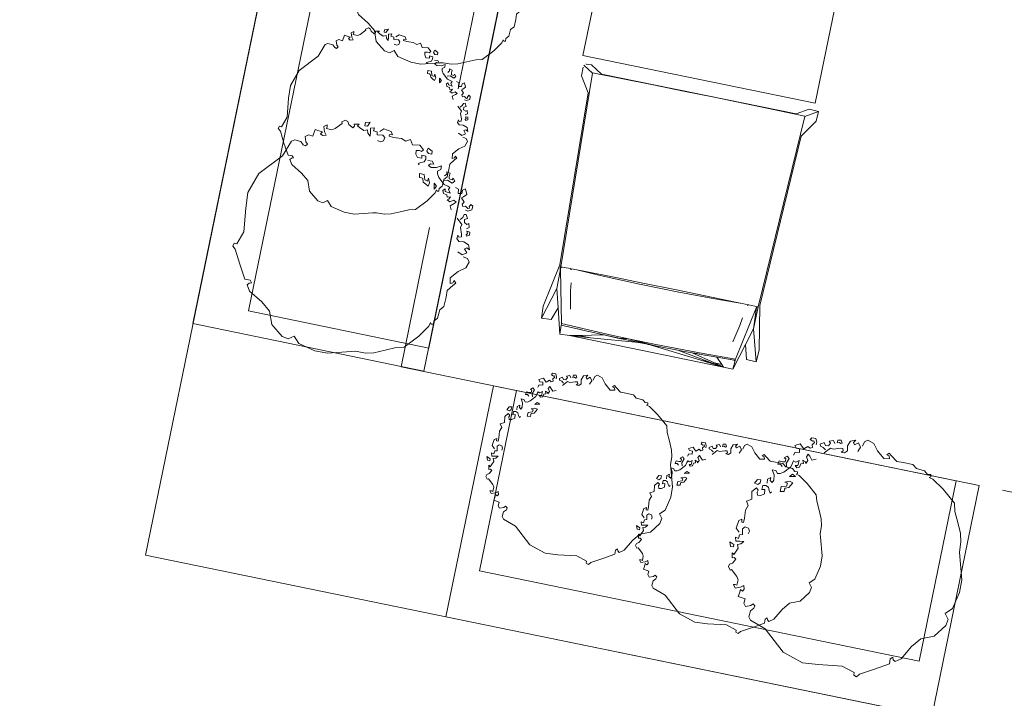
# Model space of a CAD drawing. Header units: metres. Extents: x -94 to 181, y -785 to -637.
# Tile 11 of 54: x 31.13 to 33.22, y -706.08 to -704.64. Entities that reach past the tile are written whole.
import ezdxf
from ezdxf.xclip import XClip

# ---------------------------------------------------------------- set-up
doc = ezdxf.new("R2010")
doc.units = ezdxf.units.M
doc.header["$MEASUREMENT"] = 0
doc.header["$XCLIPFRAME"] = 0
doc.linetypes.add('Przerywana długa', pattern=[1.3, 1, -0.3])
for name, color, linetype, lineweight in [('0_Nr_pióra__92', 7, 'Continuous', 13), ('Mapa Poniatowa - do zatwierdzenia (3)_39_0_Nr_pióra__1', 7, 'Continuous', 13), ('PZT - ogródek_Nr_pióra__101', 7, 'Continuous', 5), ('PZT - ogródek_Nr_pióra__161', 7, 'Continuous', 5), ('Wymiarowanie - PZT_Nr_pióra__101', 7, 'Continuous', 5), ('Wymiarowanie - PZT_Nr_pióra__161', 7, 'Continuous', 5)]:
    doc.layers.add(name, color=color, linetype=linetype, lineweight=lineweight)
for name, color, linetype in [('PZT - ogródek', 7, 'Continuous'), ('PZT MDCP', 7, 'Continuous'), ('Wymiarowanie - PZT', 7, 'Continuous')]:
    doc.layers.add(name, color=color, linetype=linetype)
doc.styles.add('GENERATED_STYLE_1', font='ARIALN.TTF')
doc.dimstyles.new('GENERATED_STYLE__1', dxfattribs={"dimtxt": 0.55, "dimasz": 0.2375, "dimexe": 0.18, "dimexo": 0, "dimgap": 0.09, "dimtad": 1, "dimdec": 0, "dimlfac": 100, "dimzin": 0, "dimdsep": 46, "dimtxsty": 'GENERATED_STYLE_1', "dimblk": 'ARROWHEAD_6', "dimblk1": 'ARROWHEAD_6', "dimblk2": 'ARROWHEAD_6', "dimcen": 0.09, "dimclrd": 7, "dimclre": 7, "dimclrt": 7, "dimadec": 1, "dimazin": 0, "dimtfac": 1, "dimtdec": 4, "dimtmove": 0, "dimatfit": 3, "dimfxl": 0, "dimtolj": 1, "dimtzin": 0, "dimarcsym": 0})
doc.dimstyles.new('GENERATED_STYLE__2', dxfattribs={"dimtxt": 0.55, "dimasz": 0.2375, "dimexe": 0.18, "dimexo": 0, "dimgap": 0.09, "dimtad": 1, "dimdec": 0, "dimlfac": 100, "dimzin": 0, "dimdsep": 46, "dimtxsty": 'GENERATED_STYLE_1', "dimblk": 'ARROWHEAD_6', "dimblk1": 'ARROWHEAD_6', "dimblk2": 'ARROWHEAD_6', "dimcen": 0.09, "dimclrd": 7, "dimclre": 7, "dimclrt": 7, "dimadec": 1, "dimazin": 0, "dimtfac": 1, "dimtdec": 4, "dimtmove": 2, "dimatfit": 3, "dimfxl": 0, "dimtolj": 1, "dimtzin": 0, "dimarcsym": 0})
picture_1 = doc.add_image_def('image1.tif', size_in_pixel=(3509, 6496))

# ---------------------------------------------------------------- blocks, each defined once
blk = doc.blocks.new('Rysunek_1_39', base_point=(43.8985, -710.766))
at = {"layer": 'Mapa Poniatowa - do zatwierdzenia (3)_39_0_Nr_pióra__1'}
image = blk.add_image(picture_1, insert=(-93.5966, -636.5063), size_in_units=(148.5194, 274.9903), rotation=-90, dxfattribs=at)
image.set_boundary_path([(-0.5, -0.5), (3508.5, 6495.5)])
blk = doc.blocks.new('Drzewo rzut 19_2')
at = {"layer": 'PZT - ogródek_Nr_pióra__101', "linetype": 'Continuous'}
for p, q in [((-0.0373, 0.1873), (-0.0301, 0.1891)), ((-0.0301, 0.1891), (0.0085, 0.1989)), ((0.0085, 0.1989), (0.0305, 0.1987)), ((0.0305, 0.1987), (0.0593, 0.1915)), ((0.0593, 0.1915), (0.0695, 0.1807)), ((-0.1174, 0.1656), (-0.1038, 0.1687)), ((-0.1038, 0.1687), (-0.0864, 0.1765)), ((-0.0864, 0.1765), (-0.0684, 0.1843)), ((-0.0684, 0.1843), (-0.0547, 0.1873)), ((-0.0547, 0.1873), (-0.0373, 0.1873)), ((0.0695, 0.1807), (0.0784, 0.1873)), ((0.0784, 0.1873), (0.0892, 0.1849)), ((0.0892, 0.1849), (0.1104, 0.1684)), ((0.1104, 0.1684), (0.1182, 0.1465)), ((-0.138, 0.1429), (-0.1174, 0.1656)), ((0.1182, 0.1465), (0.1339, 0.1334)), ((-0.1518, 0.1231), (-0.138, 0.1429)), ((0.1339, 0.1334), (0.1575, 0.1195)), ((-0.165, 0.0925), (-0.1638, 0.1069)), ((-0.1638, 0.1069), (-0.1584, 0.1129)), ((-0.159, 0.1183), (-0.1554, 0.1189)), ((-0.1584, 0.1129), (-0.159, 0.1183)), ((-0.1554, 0.1189), (-0.1536, 0.1165)), ((-0.1536, 0.1165), (-0.1518, 0.1231)), ((0.1608, 0.1063), (0.1567, 0.1049)), ((0.1567, 0.1049), (0.1601, 0.1011)), ((0.1575, 0.1195), (0.1636, 0.1099)), ((0.1636, 0.1099), (0.1608, 0.1063)), ((-0.1716, 0.0692), (-0.171, 0.0853)), ((-0.171, 0.0853), (-0.165, 0.0925)), ((0.1601, 0.1011), (0.1689, 0.1011)), ((0.1689, 0.1011), (0.182, 0.0776)), ((-0.1716, 0.0578), (-0.1716, 0.0692)), ((0.182, 0.0776), (0.1942, 0.054)), ((-0.1836, 0.0428), (-0.1794, 0.0476)), ((-0.18, 0.0392), (-0.1836, 0.0428)), ((-0.1788, 0.0434), (-0.18, 0.0392)), ((-0.1794, 0.0476), (-0.1716, 0.0578)), ((-0.174, 0.0452), (-0.1788, 0.0434)), ((-0.1728, 0.0356), (-0.174, 0.0452)), ((0.1933, 0.0444), (0.1855, 0.0226)), ((0.1977, 0.0444), (0.1933, 0.0444)), ((0.1942, 0.054), (0.1994, 0.0496)), ((0.1994, 0.0496), (0.1977, 0.0444)), ((-0.1956, 0.0146), (-0.1842, 0.023)), ((-0.1842, 0.023), (-0.1728, 0.0356)), ((0.1855, 0.0226), (0.1895, -0.0178)), ((-0.1992, 0.0038), (-0.1956, 0.0146)), ((-0.1956, -0.0016), (-0.1992, 0.0038)), ((-0.1932, -0.025), (-0.1962, -0.0166)), ((-0.1962, -0.0166), (-0.1914, -0.0196)), ((-0.1878, -0.0034), (-0.1956, -0.0016)), ((-0.1926, -0.0112), (-0.1854, -0.0064)), ((-0.1878, -0.0172), (-0.1926, -0.0112)), ((-0.1914, -0.0196), (-0.1878, -0.0172)), ((-0.1854, -0.0064), (-0.1776, -0.01)), ((0.1895, -0.0178), (0.1907, -0.0446)), ((-0.1842, -0.0286), (-0.1932, -0.025)), ((-0.1871, -0.0386), (-0.192, -0.0411)), ((-0.192, -0.0411), (-0.191, -0.0464)), ((-0.1876, -0.0435), (-0.1861, -0.0406)), ((-0.1861, -0.0406), (-0.1871, -0.0386)), ((-0.1758, -0.0274), (-0.1842, -0.0286)), ((-0.1788, -0.0358), (-0.1746, -0.0346)), ((-0.1782, -0.0406), (-0.1788, -0.0358)), ((-0.1746, -0.0514), (-0.1782, -0.0406)), ((-0.1716, -0.0316), (-0.1758, -0.0274)), ((-0.1746, -0.0346), (-0.1722, -0.0376)), ((-0.1722, -0.0376), (-0.1716, -0.0316)), ((-0.191, -0.0464), (-0.1861, -0.0469)), ((-0.1847, -0.0508), (-0.1891, -0.0538)), ((-0.1891, -0.0538), (-0.1871, -0.0606)), ((-0.1861, -0.0469), (-0.1876, -0.0435)), ((-0.1871, -0.0606), (-0.1842, -0.0582)), ((-0.1842, -0.0582), (-0.1793, -0.0606)), ((-0.1793, -0.0606), (-0.1788, -0.066)), ((-0.1758, -0.0568), (-0.1746, -0.0514)), ((-0.1662, -0.0658), (-0.1758, -0.0568)), ((0.1907, -0.0446), (0.1785, -0.0796)), ((-0.1817, -0.0811), (-0.1881, -0.084)), ((-0.1788, -0.066), (-0.1832, -0.0684)), ((-0.1832, -0.0684), (-0.1798, -0.0747)), ((-0.1774, -0.0816), (-0.1817, -0.0811)), ((-0.1798, -0.0747), (-0.1764, -0.0738)), ((-0.1764, -0.0738), (-0.1749, -0.0689)), ((-0.1749, -0.0689), (-0.1715, -0.0645)), ((-0.1506, -0.0843), (-0.1536, -0.0777)), ((0.1785, -0.0796), (0.1444, -0.1162)), ((-0.1881, -0.084), (-0.1881, -0.0908)), ((-0.1881, -0.0908), (-0.1847, -0.0928)), ((-0.1847, -0.0928), (-0.1823, -0.0882)), ((-0.1833, -0.0862), (-0.1808, -0.085)), ((-0.1823, -0.0882), (-0.1833, -0.0862)), ((-0.1808, -0.085), (-0.1764, -0.0884)), ((-0.1764, -0.0884), (-0.172, -0.0869)), ((-0.17, -0.1035), (-0.1749, -0.1084)), ((-0.17, -0.0908), (-0.1725, -0.0947)), ((-0.1725, -0.0947), (-0.1671, -0.1011)), ((-0.172, -0.0869), (-0.17, -0.0908)), ((-0.1671, -0.1011), (-0.17, -0.1035)), ((-0.1596, -0.0921), (-0.1566, -0.0891)), ((-0.1548, -0.0945), (-0.1596, -0.0921)), ((-0.1566, -0.0891), (-0.1506, -0.0843)), ((-0.1488, -0.0909), (-0.1548, -0.0945)), ((-0.1434, -0.0933), (-0.1488, -0.0909)), ((-0.1482, -0.0993), (-0.1464, -0.0951)), ((-0.1428, -0.0975), (-0.1482, -0.0993)), ((-0.1464, -0.0951), (-0.1434, -0.0933)), ((-0.1416, -0.1017), (-0.1428, -0.0975)), ((-0.1356, -0.1029), (-0.1416, -0.1017)), ((-0.1338, -0.1077), (-0.1356, -0.1029)), ((-0.1749, -0.1084), (-0.1705, -0.1172)), ((-0.1705, -0.1172), (-0.1662, -0.1142)), ((-0.1662, -0.1142), (-0.1661, -0.1084)), ((-0.1661, -0.1084), (-0.1598, -0.1074)), ((-0.1598, -0.1074), (-0.1593, -0.1147)), ((-0.1593, -0.1147), (-0.1539, -0.1167)), ((-0.147, -0.1227), (-0.1506, -0.1269)), ((-0.138, -0.1263), (-0.147, -0.1227)), ((-0.1428, -0.1107), (-0.1464, -0.1053)), ((-0.1464, -0.1053), (-0.138, -0.1065)), ((-0.1446, -0.1149), (-0.1428, -0.1107)), ((-0.1404, -0.1161), (-0.1446, -0.1149)), ((-0.1338, -0.1179), (-0.1404, -0.1161)), ((-0.138, -0.1065), (-0.1368, -0.1107)), ((-0.132, -0.1245), (-0.138, -0.1263)), ((-0.1368, -0.1107), (-0.1338, -0.1077)), ((-0.123, -0.1281), (-0.1338, -0.1179)), ((-0.1188, -0.1071), (-0.1218, -0.1131)), ((-0.1218, -0.1131), (-0.117, -0.1173)), ((-0.117, -0.1173), (-0.1188, -0.1071)), ((-0.1076, -0.1103), (-0.1091, -0.1162)), ((-0.1091, -0.1162), (-0.1061, -0.1235)), ((-0.1032, -0.1128), (-0.1076, -0.1103)), ((-0.1061, -0.1235), (-0.1052, -0.1186)), ((-0.1052, -0.1186), (-0.1003, -0.1196)), ((-0.0983, -0.1157), (-0.1032, -0.1128)), ((-0.1003, -0.1196), (-0.0978, -0.1284)), ((-0.0964, -0.1216), (-0.0983, -0.1157)), ((-0.0944, -0.122), (-0.0964, -0.1216)), ((-0.0905, -0.122), (-0.0944, -0.122)), ((-0.0896, -0.1289), (-0.0905, -0.122)), ((0.1444, -0.1162), (0.1339, -0.1433)), ((-0.1506, -0.1269), (-0.147, -0.1311)), ((-0.147, -0.1311), (-0.1458, -0.1281)), ((-0.1458, -0.1281), (-0.1404, -0.1287)), ((-0.1404, -0.1287), (-0.1398, -0.1329)), ((-0.1398, -0.1329), (-0.1404, -0.1389)), ((-0.1404, -0.1389), (-0.1344, -0.1401)), ((-0.135, -0.1359), (-0.132, -0.1323)), ((-0.1344, -0.1401), (-0.135, -0.1359)), ((-0.1236, -0.1419), (-0.1188, -0.1383)), ((-0.1236, -0.1479), (-0.1236, -0.1419)), ((-0.1158, -0.1437), (-0.1236, -0.1479)), ((-0.1194, -0.1335), (-0.123, -0.1281)), ((-0.1188, -0.1383), (-0.1194, -0.1335)), ((-0.1068, -0.1425), (-0.1158, -0.1437)), ((-0.102, -0.1449), (-0.1068, -0.1425)), ((-0.105, -0.1485), (-0.102, -0.1449)), ((-0.0978, -0.1284), (-0.0896, -0.1289)), ((-0.0882, -0.1473), (-0.084, -0.1449)), ((-0.084, -0.1449), (-0.0864, -0.1431)), ((0.1086, -0.1398), (0.106, -0.1433)), ((0.106, -0.1433), (0.1095, -0.1468)), ((0.113, -0.1407), (0.1086, -0.1398)), ((0.1182, -0.1459), (0.113, -0.1407)), ((0.1287, -0.1468), (0.1182, -0.1459)), ((0.1339, -0.1433), (0.1287, -0.1468)), ((-0.1068, -0.1533), (-0.1104, -0.1485)), ((-0.1104, -0.1485), (-0.105, -0.1485)), ((-0.0996, -0.1527), (-0.1068, -0.1533)), ((-0.0984, -0.1647), (-0.1038, -0.1647)), ((-0.1038, -0.1647), (-0.1034, -0.17)), ((-0.0948, -0.1683), (-0.0984, -0.1647)), ((-0.0954, -0.1545), (-0.0936, -0.1497)), ((-0.0948, -0.1593), (-0.0954, -0.1545)), ((-0.0876, -0.1599), (-0.0948, -0.1593)), ((-0.0936, -0.1497), (-0.0882, -0.1473)), ((-0.081, -0.1545), (-0.0888, -0.1551)), ((-0.0888, -0.1551), (-0.0876, -0.1599)), ((-0.0888, -0.1695), (-0.0858, -0.1659)), ((-0.0858, -0.1659), (-0.0822, -0.1671)), ((-0.0822, -0.1671), (-0.0768, -0.1659)), ((-0.0774, -0.1599), (-0.081, -0.1545)), ((-0.0768, -0.1659), (-0.0774, -0.1599)), ((0.0838, -0.1623), (0.0778, -0.1641)), ((0.0778, -0.1641), (0.0814, -0.1689)), ((0.0874, -0.1647), (0.0838, -0.1623)), ((0.085, -0.1683), (0.0874, -0.1647)), ((0.0994, -0.1581), (0.0976, -0.1701)), ((0.1073, -0.1589), (0.0994, -0.1581)), ((0.1123, -0.1552), (0.1073, -0.1589)), ((0.1095, -0.1468), (0.1123, -0.1552)), ((-0.1034, -0.17), (-0.0964, -0.1737)), ((-0.0964, -0.1737), (-0.0948, -0.1683)), ((-0.0816, -0.1761), (-0.0888, -0.1695)), ((-0.069, -0.1743), (-0.0816, -0.1761)), ((-0.0642, -0.1827), (-0.069, -0.1743)), ((-0.0571, -0.1785), (-0.0642, -0.1827)), ((-0.0487, -0.1815), (-0.0571, -0.1785)), ((-0.0349, -0.1809), (-0.0487, -0.1815)), ((-0.0277, -0.1815), (-0.0349, -0.1809)), ((-0.0325, -0.1851), (-0.0277, -0.1845)), ((-0.0295, -0.1899), (-0.0325, -0.1851)), ((-0.0277, -0.1845), (-0.0277, -0.1815)), ((-0.0205, -0.1779), (-0.0193, -0.1719)), ((-0.0169, -0.1815), (-0.0205, -0.1779)), ((-0.0193, -0.1719), (-0.0145, -0.1695)), ((-0.0073, -0.1803), (-0.0169, -0.1815)), ((-0.0103, -0.1863), (-0.0163, -0.1923)), ((-0.0145, -0.1695), (-0.0097, -0.1707)), ((-0.0061, -0.1851), (-0.0073, -0.1803)), ((0.0005, -0.1857), (-0.0061, -0.1851)), ((-0.0007, -0.1911), (0.0005, -0.1857)), ((0.0089, -0.1803), (0.0041, -0.1761)), ((0.0041, -0.1761), (0.0047, -0.1827)), ((0.0047, -0.1827), (0.0059, -0.1893)), ((0.0107, -0.1857), (0.0089, -0.1803)), ((0.0167, -0.1833), (0.0107, -0.1857)), ((0.0245, -0.1869), (0.0167, -0.1833)), ((0.0287, -0.1893), (0.0245, -0.1869)), ((0.0359, -0.1845), (0.0335, -0.1875)), ((0.0335, -0.1875), (0.0345, -0.1908)), ((0.0433, -0.1887), (0.0359, -0.1845)), ((0.0647, -0.1779), (0.0545, -0.1887)), ((0.0701, -0.1749), (0.0647, -0.1779)), ((0.0793, -0.1754), (0.0701, -0.1749)), ((0.0784, -0.1785), (0.0793, -0.1754)), ((0.079, -0.1815), (0.0784, -0.1785)), ((0.0844, -0.1779), (0.079, -0.1815)), ((0.0814, -0.1689), (0.0844, -0.1779)), ((0.0915, -0.169), (0.085, -0.1683)), ((0.0976, -0.1701), (0.0915, -0.169)), ((-0.0163, -0.1923), (-0.0295, -0.1899)), ((0.0059, -0.1893), (-0.0007, -0.1911)), ((0.0119, -0.1917), (0.0083, -0.1995)), ((0.0083, -0.1995), (0.0161, -0.1971)), ((0.0161, -0.1917), (0.0119, -0.1917)), ((0.0161, -0.1971), (0.0161, -0.1917)), ((0.0261, -0.1924), (0.0287, -0.1893)), ((0.0345, -0.1908), (0.0261, -0.1924)), ((0.0461, -0.1935), (0.0433, -0.1887)), ((0.0503, -0.1947), (0.0461, -0.1935)), ((0.0557, -0.1911), (0.0503, -0.1947)), ((0.0545, -0.1887), (0.0557, -0.1911))]:
    blk.add_line(p, q, dxfattribs=at)
blk = doc.blocks.new('Drzewo rzut 19')
at = {"layer": 'PZT - ogródek_Nr_pióra__101', "linetype": 'Continuous'}
for p, q in [((-0.108, 0.2206), (-0.0856, 0.2303)), ((-0.0856, 0.2303), (-0.0683, 0.2341)), ((-0.0683, 0.2341), (-0.0466, 0.2341)), ((-0.0466, 0.2341), (-0.0376, 0.2363)), ((-0.0376, 0.2363), (0.0106, 0.2487)), ((0.0106, 0.2487), (0.0381, 0.2483)), ((0.0381, 0.2483), (0.0741, 0.2393)), ((0.0741, 0.2393), (0.0868, 0.2258)), ((0.0868, 0.2258), (0.0981, 0.2341)), ((0.0981, 0.2341), (0.1116, 0.2311)), ((0.1116, 0.2311), (0.138, 0.2105)), ((-0.1467, 0.2071), (-0.1298, 0.2109)), ((-0.1298, 0.2109), (-0.108, 0.2206)), ((0.138, 0.2105), (0.1478, 0.1832)), ((-0.1725, 0.1786), (-0.1467, 0.2071)), ((-0.1897, 0.1539), (-0.1725, 0.1786)), ((0.1478, 0.1832), (0.1674, 0.1668)), ((0.1674, 0.1668), (0.1969, 0.1493)), ((-0.1987, 0.1479), (-0.1942, 0.1486)), ((-0.198, 0.1412), (-0.1987, 0.1479)), ((-0.1942, 0.1486), (-0.192, 0.1456)), ((-0.192, 0.1456), (-0.1897, 0.1539)), ((0.1969, 0.1493), (0.2045, 0.1373)), ((-0.2062, 0.1157), (-0.2047, 0.1337)), ((-0.2047, 0.1337), (-0.198, 0.1412)), ((0.2011, 0.1328), (0.1959, 0.1311)), ((0.1959, 0.1311), (0.2002, 0.1264)), ((0.2002, 0.1264), (0.2111, 0.1264)), ((0.2045, 0.1373), (0.2011, 0.1328)), ((0.2111, 0.1264), (0.2275, 0.097)), ((-0.2145, 0.0864), (-0.2137, 0.1067)), ((-0.2137, 0.1067), (-0.2062, 0.1157)), ((-0.2145, 0.0722), (-0.2145, 0.0864)), ((0.2275, 0.097), (0.2427, 0.0675)), ((-0.2242, 0.0595), (-0.2145, 0.0722)), ((0.2427, 0.0675), (0.2493, 0.062)), ((-0.2302, 0.0287), (-0.216, 0.0445)), ((-0.2295, 0.0535), (-0.2242, 0.0595)), ((-0.225, 0.049), (-0.2295, 0.0535)), ((-0.2235, 0.0542), (-0.225, 0.049)), ((-0.2175, 0.0565), (-0.2235, 0.0542)), ((-0.216, 0.0445), (-0.2175, 0.0565)), ((0.2416, 0.0555), (0.2318, 0.0282)), ((0.2471, 0.0555), (0.2416, 0.0555)), ((0.2493, 0.062), (0.2471, 0.0555)), ((-0.2444, 0.0182), (-0.2302, 0.0287)), ((0.2318, 0.0282), (0.2369, -0.0223)), ((-0.2489, 0.0048), (-0.2444, 0.0182)), ((-0.2444, -0.002), (-0.2489, 0.0048)), ((-0.2414, -0.0312), (-0.2452, -0.0207)), ((-0.2452, -0.0207), (-0.2392, -0.0245)), ((-0.2347, -0.0042), (-0.2444, -0.002)), ((-0.2407, -0.014), (-0.2317, -0.008)), ((-0.2347, -0.0215), (-0.2407, -0.014)), ((-0.2317, -0.008), (-0.222, -0.0125)), ((-0.2302, -0.0357), (-0.2414, -0.0312)), ((-0.2392, -0.0245), (-0.2347, -0.0215)), ((-0.2197, -0.0342), (-0.2302, -0.0357)), ((-0.2145, -0.0395), (-0.2197, -0.0342)), ((-0.2152, -0.047), (-0.2145, -0.0395)), ((0.2369, -0.0223), (0.2384, -0.0558)), ((-0.2339, -0.0483), (-0.24, -0.0513)), ((-0.24, -0.0513), (-0.2388, -0.0581)), ((-0.2388, -0.0581), (-0.2327, -0.0587)), ((-0.2345, -0.0544), (-0.2327, -0.0507)), ((-0.2327, -0.0587), (-0.2345, -0.0544)), ((-0.2327, -0.0507), (-0.2339, -0.0483)), ((-0.2235, -0.0447), (-0.2182, -0.0432)), ((-0.2227, -0.0507), (-0.2235, -0.0447)), ((-0.2182, -0.0642), (-0.2227, -0.0507)), ((-0.2182, -0.0432), (-0.2152, -0.047)), ((0.2384, -0.0558), (0.2231, -0.0995)), ((-0.2308, -0.0635), (-0.2363, -0.0672)), ((-0.2363, -0.0672), (-0.2339, -0.0757)), ((-0.2339, -0.0757), (-0.2302, -0.0727)), ((-0.2302, -0.0727), (-0.2241, -0.0757)), ((-0.2235, -0.0824), (-0.229, -0.0855)), ((-0.2241, -0.0757), (-0.2235, -0.0824)), ((-0.2197, -0.0709), (-0.2182, -0.0642)), ((-0.2077, -0.0822), (-0.2197, -0.0709)), ((-0.2186, -0.0861), (-0.2144, -0.0806)), ((-0.2272, -0.1013), (-0.2351, -0.105)), ((-0.229, -0.0855), (-0.2247, -0.0934)), ((-0.2217, -0.102), (-0.2272, -0.1013)), ((-0.2247, -0.0934), (-0.2205, -0.0922)), ((-0.2205, -0.0922), (-0.2186, -0.0861)), ((-0.1882, -0.1054), (-0.192, -0.0972)), ((0.2231, -0.0995), (0.1805, -0.1453)), ((-0.2351, -0.105), (-0.2351, -0.1135)), ((-0.2351, -0.1135), (-0.2308, -0.116)), ((-0.2308, -0.116), (-0.2279, -0.1102)), ((-0.2291, -0.1078), (-0.226, -0.1062)), ((-0.2279, -0.1102), (-0.2291, -0.1078)), ((-0.226, -0.1062), (-0.2205, -0.1105)), ((-0.2205, -0.1105), (-0.215, -0.1087)), ((-0.2125, -0.1135), (-0.2156, -0.1184)), ((-0.2156, -0.1184), (-0.2089, -0.1263)), ((-0.215, -0.1087), (-0.2125, -0.1135)), ((-0.1995, -0.1152), (-0.1957, -0.1114)), ((-0.1935, -0.1182), (-0.1995, -0.1152)), ((-0.1957, -0.1114), (-0.1882, -0.1054)), ((-0.186, -0.1137), (-0.1935, -0.1182)), ((-0.1792, -0.1167), (-0.186, -0.1137)), ((-0.1852, -0.1242), (-0.183, -0.1189)), ((-0.1785, -0.1219), (-0.1852, -0.1242)), ((-0.183, -0.1189), (-0.1792, -0.1167)), ((-0.177, -0.1272), (-0.1785, -0.1219)), ((-0.2125, -0.1294), (-0.2186, -0.1355)), ((-0.2186, -0.1355), (-0.2132, -0.1465)), ((-0.2132, -0.1465), (-0.2078, -0.1427)), ((-0.2089, -0.1263), (-0.2125, -0.1294)), ((-0.2078, -0.1427), (-0.2077, -0.1355)), ((-0.2077, -0.1355), (-0.1997, -0.1343)), ((-0.1997, -0.1343), (-0.1991, -0.1434)), ((-0.1991, -0.1434), (-0.1924, -0.1459)), ((-0.1785, -0.1384), (-0.183, -0.1317)), ((-0.183, -0.1317), (-0.1725, -0.1332)), ((-0.1807, -0.1436), (-0.1785, -0.1384)), ((-0.1755, -0.1451), (-0.1807, -0.1436)), ((-0.1695, -0.1287), (-0.177, -0.1272)), ((-0.1672, -0.1474), (-0.1755, -0.1451)), ((-0.1725, -0.1332), (-0.171, -0.1384)), ((-0.171, -0.1384), (-0.1672, -0.1347)), ((-0.1672, -0.1347), (-0.1695, -0.1287)), ((-0.1485, -0.1339), (-0.1523, -0.1414)), ((-0.1523, -0.1414), (-0.1463, -0.1466)), ((-0.1463, -0.1466), (-0.1485, -0.1339)), ((-0.1345, -0.1379), (-0.1363, -0.1452)), ((-0.1363, -0.1452), (-0.1327, -0.1544)), ((-0.129, -0.141), (-0.1345, -0.1379)), ((-0.1229, -0.1446), (-0.129, -0.141)), ((-0.1205, -0.152), (-0.1229, -0.1446)), ((0.1805, -0.1453), (0.1674, -0.1791)), ((-0.1837, -0.1534), (-0.1882, -0.1586)), ((-0.1882, -0.1586), (-0.1837, -0.1639)), ((-0.1725, -0.1579), (-0.1837, -0.1534)), ((-0.1837, -0.1639), (-0.1822, -0.1601)), ((-0.1822, -0.1601), (-0.1755, -0.1609)), ((-0.1755, -0.1609), (-0.1747, -0.1661)), ((-0.1747, -0.1661), (-0.1755, -0.1736)), ((-0.165, -0.1556), (-0.1725, -0.1579)), ((-0.1687, -0.1699), (-0.165, -0.1654)), ((-0.1538, -0.1601), (-0.1672, -0.1474)), ((-0.1493, -0.1669), (-0.1538, -0.1601)), ((-0.1327, -0.1544), (-0.1315, -0.1483)), ((-0.1315, -0.1483), (-0.1254, -0.1495)), ((-0.1254, -0.1495), (-0.1223, -0.1605)), ((-0.1223, -0.1605), (-0.1119, -0.1611)), ((-0.118, -0.1526), (-0.1205, -0.152)), ((-0.1132, -0.1526), (-0.118, -0.1526)), ((-0.1119, -0.1611), (-0.1132, -0.1526)), ((-0.1755, -0.1736), (-0.168, -0.1751)), ((-0.168, -0.1751), (-0.1687, -0.1699)), ((-0.1545, -0.1774), (-0.1485, -0.1729)), ((-0.1545, -0.1849), (-0.1545, -0.1774)), ((-0.1448, -0.1796), (-0.1545, -0.1849)), ((-0.1485, -0.1729), (-0.1493, -0.1669)), ((-0.1335, -0.1781), (-0.1448, -0.1796)), ((-0.1335, -0.1916), (-0.138, -0.1856)), ((-0.138, -0.1856), (-0.1313, -0.1856)), ((-0.1275, -0.1811), (-0.1335, -0.1781)), ((-0.1313, -0.1856), (-0.1275, -0.1811)), ((-0.1193, -0.1931), (-0.117, -0.1871)), ((-0.117, -0.1871), (-0.1103, -0.1841)), ((-0.1103, -0.1841), (-0.105, -0.1811)), ((-0.105, -0.1811), (-0.108, -0.1789)), ((0.1358, -0.1747), (0.1325, -0.1791)), ((0.1325, -0.1791), (0.1369, -0.1835)), ((0.1412, -0.1758), (0.1358, -0.1747)), ((0.1369, -0.1835), (0.1404, -0.194)), ((0.1478, -0.1824), (0.1412, -0.1758)), ((0.1609, -0.1835), (0.1478, -0.1824)), ((0.1674, -0.1791), (0.1609, -0.1835)), ((-0.1245, -0.1909), (-0.1335, -0.1916)), ((-0.123, -0.2058), (-0.1298, -0.2058)), ((-0.1298, -0.2058), (-0.1293, -0.2124)), ((-0.1185, -0.2103), (-0.123, -0.2058)), ((-0.1185, -0.1991), (-0.1193, -0.1931)), ((-0.1095, -0.1999), (-0.1185, -0.1991)), ((-0.1013, -0.1931), (-0.111, -0.1939)), ((-0.111, -0.1939), (-0.1095, -0.1999)), ((-0.111, -0.2118), (-0.1073, -0.2073)), ((-0.1073, -0.2073), (-0.1028, -0.2088)), ((-0.1028, -0.2088), (-0.0961, -0.2073)), ((-0.0968, -0.1999), (-0.1013, -0.1931)), ((-0.0961, -0.2073), (-0.0968, -0.1999)), ((0.1048, -0.2029), (0.0973, -0.2051)), ((0.0973, -0.2051), (0.1018, -0.2111)), ((0.1093, -0.2058), (0.1048, -0.2029)), ((0.1063, -0.2103), (0.1093, -0.2058)), ((0.1243, -0.1976), (0.122, -0.2126)), ((0.1341, -0.1986), (0.1243, -0.1976)), ((0.1404, -0.194), (0.1341, -0.1986)), ((-0.1293, -0.2124), (-0.1205, -0.2172)), ((-0.1205, -0.2172), (-0.1185, -0.2103)), ((-0.102, -0.2201), (-0.111, -0.2118)), ((-0.0863, -0.2178), (-0.102, -0.2201)), ((-0.0803, -0.2283), (-0.0863, -0.2178)), ((-0.0713, -0.2231), (-0.0803, -0.2283)), ((-0.0608, -0.2268), (-0.0713, -0.2231)), ((-0.0436, -0.2261), (-0.0608, -0.2268)), ((-0.0346, -0.2268), (-0.0436, -0.2261)), ((-0.0346, -0.2306), (-0.0346, -0.2268)), ((-0.0256, -0.2223), (-0.0241, -0.2148)), ((-0.0211, -0.2268), (-0.0256, -0.2223)), ((-0.0241, -0.2148), (-0.0181, -0.2118)), ((-0.0091, -0.2253), (-0.0211, -0.2268)), ((-0.0181, -0.2118), (-0.0121, -0.2133)), ((-0.0076, -0.2313), (-0.0091, -0.2253)), ((0.0111, -0.2253), (0.0051, -0.2201)), ((0.0051, -0.2201), (0.0059, -0.2283)), ((0.0059, -0.2283), (0.0074, -0.2366)), ((0.0134, -0.2321), (0.0111, -0.2253)), ((0.0209, -0.2291), (0.0134, -0.2321)), ((0.0306, -0.2336), (0.0209, -0.2291)), ((0.0808, -0.2223), (0.0681, -0.2358)), ((0.0876, -0.2186), (0.0808, -0.2223)), ((0.0991, -0.2193), (0.0876, -0.2186)), ((0.0981, -0.2231), (0.0991, -0.2193)), ((0.0988, -0.2268), (0.0981, -0.2231)), ((0.1056, -0.2223), (0.0988, -0.2268)), ((0.1018, -0.2111), (0.1056, -0.2223)), ((0.1143, -0.2112), (0.1063, -0.2103)), ((0.122, -0.2126), (0.1143, -0.2112)), ((-0.0406, -0.2313), (-0.0346, -0.2306)), ((-0.0368, -0.2373), (-0.0406, -0.2313)), ((-0.0204, -0.2403), (-0.0368, -0.2373)), ((-0.0129, -0.2328), (-0.0204, -0.2403)), ((0.0006, -0.2321), (-0.0076, -0.2313)), ((-0.0009, -0.2388), (0.0006, -0.2321)), ((0.0074, -0.2366), (-0.0009, -0.2388)), ((0.0149, -0.2396), (0.0104, -0.2493)), ((0.0104, -0.2493), (0.0201, -0.2463)), ((0.0201, -0.2396), (0.0149, -0.2396)), ((0.0201, -0.2463), (0.0201, -0.2396)), ((0.0359, -0.2366), (0.0306, -0.2336)), ((0.0326, -0.2405), (0.0359, -0.2366)), ((0.0431, -0.2385), (0.0326, -0.2405)), ((0.0448, -0.2306), (0.0419, -0.2343)), ((0.0419, -0.2343), (0.0431, -0.2385)), ((0.0541, -0.2359), (0.0448, -0.2306)), ((0.0576, -0.2418), (0.0541, -0.2359)), ((0.0628, -0.2433), (0.0576, -0.2418)), ((0.0696, -0.2388), (0.0628, -0.2433)), ((0.0681, -0.2358), (0.0696, -0.2388))]:
    blk.add_line(p, q, dxfattribs=at)
blk = doc.blocks.new('*D14')
at = {"layer": 'Wymiarowanie - PZT_Nr_pióra__101', "linetype": 'Continuous'}
for p, q in [((28.8175, -700.1185), (29.5661, -696.4746)), ((29.0471, -700.1657), (28.5879, -700.0714)), ((26.9446, -709.2357), (28.8175, -700.1185)), ((27.1742, -709.2828), (26.7151, -709.1885)), ((25.0436, -718.4898), (26.9446, -709.2357))]:
    blk.add_line(p, q, dxfattribs=at)
at = {"layer": 'Wymiarowanie - PZT_Nr_pióra__161', "linetype": 'Continuous'}
for p, q in [((28.7202, -699.971), (28.9148, -700.2661)), ((26.8473, -709.0881), (27.0419, -709.3833))]:
    blk.add_line(p, q, dxfattribs=at)
at = {"layer": 'Wymiarowanie - PZT_Nr_pióra__101', "insert": (27.6671, -705.1722), "char_height": 0.55, "attachment_point": 7, "rotation": 78.3916, "style": 'GENERATED_STYLE_1'}
blk.add_mtext('\\A1;{\\fArial Narrow|b0|i1|c238|p34;931}', dxfattribs=at)
blk = doc.blocks.new('ARROWHEAD_6')
at = {"color": 0, "linetype": 'Continuous', "lineweight": 0}
for p, q in [((-0.5, -0.5), (0.5, 0.5)), ((0, 0), (-1, 0))]:
    blk.add_line(p, q, dxfattribs=at)
blk = doc.blocks.new('*D29')
at = {"layer": 'Wymiarowanie - PZT_Nr_pióra__101', "linetype": 'Continuous'}
for p, q in [((7.2081, -706.4053), (13.4949, -675.6049)), ((7.4377, -706.4522), (6.9785, -706.3585)), ((5.5532, -714.5133), (7.2081, -706.4053)), ((5.7828, -714.5601), (5.3235, -714.4664)), ((5.5157, -714.697), (5.5532, -714.5133))]:
    blk.add_line(p, q, dxfattribs=at)
at = {"layer": 'Wymiarowanie - PZT_Nr_pióra__161', "linetype": 'Continuous'}
for p, q in [((7.1106, -706.2579), (7.3056, -706.5528)), ((5.4557, -714.3658), (5.6507, -714.6607))]:
    blk.add_line(p, q, dxfattribs=at)
at = {"layer": 'Wymiarowanie - PZT_Nr_pióra__101', "insert": (6.1673, -710.9546), "char_height": 0.55, "attachment_point": 7, "rotation": 78.4637, "style": 'GENERATED_STYLE_1'}
blk.add_mtext('\\A1;{\\fArial Narrow|b0|i1|c238|p34;828}', dxfattribs=at)
blk = doc.blocks.new('*D30')
at = {"layer": 'Wymiarowanie - PZT_Nr_pióra__101', "linetype": 'Continuous'}
for p, q in [((13.4949, -675.6049), (13.5324, -675.4212)), ((13.7245, -675.6518), (13.2652, -675.558)), ((7.2081, -706.4053), (13.4949, -675.6049)), ((7.4377, -706.4522), (6.9785, -706.3585))]:
    blk.add_line(p, q, dxfattribs=at)
at = {"layer": 'Wymiarowanie - PZT_Nr_pióra__161', "linetype": 'Continuous'}
for p, q in [((13.5923, -675.7524), (13.3974, -675.4574)), ((7.1106, -706.2579), (7.3056, -706.5528))]:
    blk.add_line(p, q, dxfattribs=at)
at = {"layer": 'Wymiarowanie - PZT_Nr_pióra__101', "insert": (10.0853, -691.7591), "char_height": 0.55, "attachment_point": 7, "rotation": 78.4637, "style": 'GENERATED_STYLE_1'}
blk.add_mtext('\\A1;{\\fArial Narrow|b0|i1|c238|p34;3\xa0144}', dxfattribs=at)
blk = doc.blocks.new('*D34')
at = {"layer": 'Wymiarowanie - PZT_Nr_pióra__101', "linetype": 'Continuous'}
for p, q in [((9.4008, -705.6633), (11.2622, -696.5439)), ((9.6305, -705.7102), (9.1712, -705.6165)), ((7.5128, -714.9132), (9.4008, -705.6633)), ((7.7424, -714.9601), (7.2832, -714.8664)), ((7.4753, -715.097), (7.5128, -714.9132))]:
    blk.add_line(p, q, dxfattribs=at)
at = {"layer": 'Wymiarowanie - PZT_Nr_pióra__161', "linetype": 'Continuous'}
for p, q in [((9.3033, -705.5159), (9.4983, -705.8108)), ((7.4153, -714.7658), (7.6103, -715.0607))]:
    blk.add_line(p, q, dxfattribs=at)
at = {"layer": 'Wymiarowanie - PZT_Nr_pióra__101', "insert": (8.2434, -710.7836), "char_height": 0.55, "attachment_point": 7, "rotation": 78.4637, "style": 'GENERATED_STYLE_1'}
blk.add_mtext('\\A1;{\\fArial Narrow|b0|i1|c238|p34;944}', dxfattribs=at)
blk = doc.blocks.new('*D35')
at = {"layer": 'Wymiarowanie - PZT_Nr_pióra__101', "linetype": 'Continuous'}
for p, q in [((11.2622, -696.5439), (15.4545, -676.0049)), ((11.4919, -696.5907), (11.0326, -696.497)), ((9.4008, -705.6633), (11.2622, -696.5439)), ((9.6305, -705.7102), (9.1712, -705.6165))]:
    blk.add_line(p, q, dxfattribs=at)
at = {"layer": 'Wymiarowanie - PZT_Nr_pióra__161', "linetype": 'Continuous'}
for p, q in [((11.1647, -696.3964), (11.3597, -696.6913)), ((9.3033, -705.5159), (9.4983, -705.8108))]:
    blk.add_line(p, q, dxfattribs=at)
at = {"layer": 'Wymiarowanie - PZT_Nr_pióra__101', "insert": (10.1181, -701.5989), "char_height": 0.55, "attachment_point": 7, "rotation": 78.4637, "style": 'GENERATED_STYLE_1'}
blk.add_mtext('\\A1;{\\fArial Narrow|b0|i1|c238|p34;931}', dxfattribs=at)
blk = doc.blocks.new('*D60')
at = {"layer": 'Wymiarowanie - PZT_Nr_pióra__101', "linetype": 'Continuous'}
for p, q in [((34.8183, -704.0425), (31.0128, -703.2608)), ((34.8655, -703.8129), (34.7712, -704.2721)), ((47.5965, -706.6674), (34.8183, -704.0425)), ((47.6437, -706.4379), (47.5494, -706.897)), ((48.5467, -706.8626), (47.5965, -706.6674))]:
    blk.add_line(p, q, dxfattribs=at)
at = {"layer": 'Wymiarowanie - PZT_Nr_pióra__161', "linetype": 'Continuous'}
for p, q in [((34.6707, -704.1398), (34.9659, -703.9452)), ((47.4489, -706.7647), (47.7441, -706.5702))]:
    blk.add_line(p, q, dxfattribs=at)
at = {"layer": 'Wymiarowanie - PZT_Nr_pióra__101', "insert": (43.3, -705.6227), "char_height": 0.55, "attachment_point": 7, "rotation": 348.3916, "style": 'GENERATED_STYLE_1'}
blk.add_mtext('\\A1;{\\fArial Narrow|b0|i1|c238|p34;1\xa0305}', dxfattribs=at)
blk = doc.blocks.new('*D136')
at = {"layer": 'Wymiarowanie - PZT_Nr_pióra__101', "linetype": 'Continuous'}
for p, q in [((31.7225, -700.7153), (31.9634, -699.5428)), ((31.9521, -700.7625), (31.4929, -700.6681)), ((29.8496, -709.8324), (31.7225, -700.7153)), ((30.0792, -709.8796), (29.6201, -709.7853)), ((27.9488, -719.086), (29.8496, -709.8324))]:
    blk.add_line(p, q, dxfattribs=at)
at = {"layer": 'Wymiarowanie - PZT_Nr_pióra__161', "linetype": 'Continuous'}
for p, q in [((31.6252, -700.5677), (31.8198, -700.8629)), ((29.7524, -709.6848), (29.9469, -709.98))]:
    blk.add_line(p, q, dxfattribs=at)
at = {"layer": 'Wymiarowanie - PZT_Nr_pióra__101', "char_height": 0.55, "attachment_point": 7, "rotation": 78.3916, "style": 'GENERATED_STYLE_1'}
for s, insert in [('\\A1;{\\fArial Narrow|b0|i1|c238|p34;120}', (31.3771, -701.85)), ('\\A1;{\\fArial Narrow|b0|i1|c238|p34;931}', (30.4658, -706.2861))]:
    blk.add_mtext(s, dxfattribs=dict(at, insert=insert))
blk = doc.blocks.new('Dach_1', base_point=(32.7866, -701.2606))
at = {"layer": '0_Nr_pióra__92', "linetype": 'Przerywana długa', "flags": 128}
for points in [[(32.7866, -701.2606), (31.9413, -705.3756)], [(31.9413, -705.3756), (34.3901, -705.8786)]]:
    blk.add_lwpolyline(points, dxfattribs=at)

msp = doc.modelspace()

# ---------------------------------------------------------------- linework, layer by layer
at = {"layer": 'PZT - ogródek_Nr_pióra__101', "linetype": 'Continuous'}
msp.add_line((32.3232, -704.7593), (32.3273, -704.7407), dxfattribs=at)
at = {"layer": 'PZT - ogródek_Nr_pióra__161', "linetype": 'Continuous'}
for p, q in [((32.3265, -704.7164), (32.4321, -704.2027)), ((32.8184, -704.8174), (32.924, -704.3037)), ((32.3265, -704.7164), (32.8184, -704.8174)), ((32.3466, -704.7537), (32.3281, -704.7367)), ((32.3336, -704.734), (32.3335, -704.7345)), ((32.3335, -704.7345), (32.3444, -704.7362)), ((32.3658, -704.7558), (32.3444, -704.7362)), ((32.2799, -705.1639), (32.3468, -704.7538)), ((32.3379, -704.7954), (32.3232, -704.7593)), ((32.3468, -704.7529), (32.3466, -704.7537)), ((32.3469, -704.7532), (32.3468, -704.7529)), ((32.411, -704.7655), (32.3468, -704.7529)), ((32.3469, -704.7532), (32.3468, -704.7538)), ((32.4111, -704.7658), (32.3469, -704.7532)), ((32.7781, -704.8398), (32.3658, -704.7558)), ((32.4754, -704.7783), (32.411, -704.7655)), ((32.4754, -704.7786), (32.4111, -704.7658)), ((32.5397, -704.7913), (32.4754, -704.7783)), ((32.5397, -704.7915), (32.4754, -704.7786)), ((32.2778, -705.1595), (32.3379, -704.7954)), ((32.6041, -704.8044), (32.5397, -704.7913)), ((32.6041, -704.8046), (32.5397, -704.7915)), ((32.6685, -704.8176), (32.6041, -704.8044)), ((32.6683, -704.8178), (32.6041, -704.8046)), ((32.7325, -704.8312), (32.6683, -704.8178)), ((32.7327, -704.831), (32.6685, -704.8176)), ((32.6976, -705.2489), (32.7964, -704.8453)), ((32.7965, -704.8447), (32.7325, -704.8312)), ((32.7967, -704.8445), (32.7327, -704.831)), ((32.8054, -704.8301), (32.7781, -704.8398)), ((32.7964, -704.8453), (32.7965, -704.8447)), ((32.7965, -704.8447), (32.7967, -704.8445)), ((32.8255, -704.835), (32.7966, -704.8453)), ((32.7966, -704.8453), (32.7967, -704.8445)), ((32.8054, -704.8301), (32.8255, -704.835)), ((32.8255, -704.835), (32.8205, -704.8551)), ((32.8205, -704.8551), (32.7883, -704.8871)), ((32.7883, -704.8871), (32.7013, -705.2457)), ((32.2425, -705.2473), (32.2778, -705.1595)), ((32.2778, -705.1595), (32.2799, -705.1637)), ((32.271, -705.2101), (32.2782, -705.1724)), ((32.2782, -705.1724), (32.2786, -705.1647)), ((32.2799, -705.1637), (32.2786, -705.1647)), ((32.2786, -705.1647), (32.2787, -705.17)), ((32.2796, -705.1649), (32.2787, -705.17)), ((32.2787, -705.17), (32.2812, -705.2843)), ((32.2799, -705.1637), (32.2796, -705.1649)), ((32.2817, -705.1653), (32.2796, -705.1649)), ((32.2799, -705.1639), (32.2799, -705.1637)), ((32.2871, -705.1653), (32.2799, -705.1639)), ((32.3002, -705.1672), (32.2871, -705.1653)), ((32.2999, -705.1675), (32.3002, -705.1672)), ((32.3001, -705.1678), (32.2999, -705.1675)), ((32.3002, -705.1672), (32.3001, -705.1678)), ((32.3001, -705.1678), (32.3005, -705.1679)), ((32.301, -705.169), (32.3001, -705.1678)), ((32.3001, -705.1678), (32.3023, -705.1693)), ((32.3005, -705.1679), (32.3013, -705.1681)), ((32.3022, -705.1692), (32.3005, -705.1679)), ((32.3018, -705.17), (32.301, -705.169)), ((32.3013, -705.1681), (32.3137, -705.1705)), ((32.3137, -705.1705), (32.3281, -705.1734)), ((32.3137, -705.1705), (32.3632, -705.1823)), ((32.3281, -705.1734), (32.3924, -705.1861)), ((32.3632, -705.1823), (32.4463, -705.2006)), ((32.3003, -705.2151), (32.3013, -705.1975)), ((32.3924, -705.1861), (32.4567, -705.1991)), ((32.4463, -705.2006), (32.5296, -705.2176)), ((32.4567, -705.1991), (32.5211, -705.2122)), ((32.271, -705.2101), (32.2385, -705.2727)), ((32.2737, -705.2511), (32.271, -705.2101)), ((32.3005, -705.2534), (32.3003, -705.2151)), ((32.5211, -705.2122), (32.5854, -705.2254)), ((32.5296, -705.2176), (32.6133, -705.2332)), ((32.5854, -705.2254), (32.6495, -705.2388)), ((32.6133, -705.2332), (32.6635, -705.2417)), ((32.6495, -705.2388), (32.6635, -705.2417)), ((32.6635, -705.2417), (32.6764, -705.2444)), ((32.6764, -705.2444), (32.6745, -705.245)), ((32.6747, -705.2459), (32.676, -705.2453)), ((32.676, -705.2453), (32.6775, -705.2447)), ((32.6764, -705.2444), (32.6775, -705.2447)), ((32.6775, -705.2443), (32.6776, -705.2441)), ((32.6775, -705.2447), (32.6775, -705.2443)), ((32.6777, -705.2444), (32.6775, -705.2447)), ((32.6904, -705.2474), (32.6776, -705.2441)), ((32.7013, -705.2457), (32.6994, -705.3403)), ((32.2385, -705.2727), (32.2425, -705.2473)), ((32.2589, -705.2758), (32.2737, -705.2511)), ((32.2774, -705.3062), (32.2737, -705.2511)), ((32.6493, -705.3592), (32.6938, -705.2493)), ((32.6977, -705.2488), (32.6878, -705.295)), ((32.694, -705.2498), (32.6878, -705.295)), ((32.6974, -705.2489), (32.6904, -705.2474)), ((32.694, -705.2498), (32.6974, -705.2489)), ((32.6976, -705.2489), (32.6974, -705.2489)), ((32.6977, -705.2488), (32.6976, -705.2489)), ((32.2385, -705.2727), (32.2589, -705.2758)), ((32.2807, -705.2873), (32.2774, -705.3062)), ((32.2809, -705.2858), (32.2807, -705.2873)), ((32.2807, -705.2873), (32.3145, -705.2952)), ((32.2807, -705.2873), (32.3181, -705.2962)), ((32.2812, -705.2843), (32.2809, -705.2858)), ((32.2812, -705.2843), (32.3807, -705.3073)), ((32.6644, -705.2719), (32.6588, -705.288)), ((32.2774, -705.3062), (32.2978, -705.3097)), ((32.2774, -705.3062), (32.2774, -705.3062)), ((32.3181, -705.2962), (32.3145, -705.2952)), ((32.3211, -705.2967), (32.3181, -705.2962)), ((32.3181, -705.2962), (32.3192, -705.2963)), ((32.3181, -705.2962), (32.338, -705.3007)), ((32.371, -705.3082), (32.3188, -705.3093)), ((32.3381, -705.3007), (32.338, -705.3007)), ((32.3383, -705.3007), (32.3382, -705.3007)), ((32.3383, -705.3007), (32.3384, -705.3007)), ((32.3385, -705.3008), (32.3384, -705.3007)), ((32.3387, -705.3008), (32.3385, -705.3008)), ((32.3808, -705.3103), (32.3387, -705.3008)), ((32.3625, -705.3064), (32.371, -705.3082)), ((32.3713, -705.3083), (32.371, -705.3082)), ((32.3766, -705.3094), (32.3713, -705.3083)), ((32.3807, -705.3073), (32.423, -705.3163)), ((32.6437, -705.3231), (32.6588, -705.288)), ((32.6878, -705.295), (32.6707, -705.3285)), ((32.6932, -705.3653), (32.6878, -705.295)), ((32.3188, -705.3093), (32.2978, -705.3097)), ((32.2978, -705.3097), (32.3423, -705.3141)), ((32.2978, -705.3097), (32.6241, -705.3762)), ((32.3423, -705.3141), (32.3188, -705.3093)), ((32.3423, -705.3141), (32.4446, -705.3241)), ((32.3842, -705.3111), (32.3766, -705.3094)), ((32.3766, -705.3094), (32.4003, -705.3147)), ((32.3808, -705.3103), (32.3842, -705.3111)), ((32.3994, -705.3144), (32.3844, -705.3111)), ((32.3844, -705.3111), (32.4003, -705.3147)), ((32.4003, -705.3147), (32.3994, -705.3144)), ((32.3994, -705.3144), (32.4013, -705.3148)), ((32.4003, -705.3147), (32.4188, -705.3186)), ((32.4013, -705.3148), (32.4003, -705.3147)), ((32.4021, -705.3148), (32.4013, -705.3148)), ((32.4013, -705.3148), (32.4188, -705.3186)), ((32.423, -705.3163), (32.4021, -705.3148)), ((32.4021, -705.3148), (32.4256, -705.32)), ((32.4022, -705.3148), (32.4636, -705.3279)), ((32.4188, -705.3186), (32.464, -705.328)), ((32.4188, -705.3186), (32.4394, -705.323)), ((32.423, -705.3163), (32.4794, -705.331)), ((32.423, -705.3163), (32.4806, -705.3284)), ((32.4267, -705.3202), (32.4256, -705.32)), ((32.4635, -705.3279), (32.4267, -705.3202)), ((32.4433, -705.3239), (32.4394, -705.323)), ((32.4433, -705.3239), (32.4446, -705.3241)), ((32.4446, -705.3241), (32.4635, -705.3279)), ((32.4635, -705.3279), (32.464, -705.328)), ((32.5758, -705.3616), (32.464, -705.328)), ((32.464, -705.328), (32.4645, -705.3281)), ((32.464, -705.328), (32.464, -705.328)), ((32.4651, -705.3282), (32.4645, -705.3281)), ((32.4652, -705.3283), (32.4651, -705.3282)), ((32.467, -705.3286), (32.4652, -705.3283)), ((32.4818, -705.3317), (32.4652, -705.3283)), ((32.4794, -705.331), (32.467, -705.3286)), ((32.467, -705.3286), (32.4818, -705.3317)), ((32.467, -705.3286), (32.4805, -705.3313)), ((32.4806, -705.3284), (32.5809, -705.3474)), ((32.6707, -705.3285), (32.6442, -705.3809)), ((32.6707, -705.3285), (32.6732, -705.3601)), ((32.4794, -705.331), (32.4805, -705.3313)), ((32.4805, -705.3313), (32.4829, -705.3319)), ((32.5013, -705.3354), (32.4805, -705.3313)), ((32.4818, -705.3317), (32.4829, -705.3319)), ((32.4829, -705.3319), (32.4827, -705.3317)), ((32.4829, -705.3319), (32.5013, -705.3354)), ((32.5013, -705.3354), (32.5046, -705.3361)), ((32.5013, -705.3354), (32.5013, -705.3354)), ((32.5046, -705.3361), (32.5492, -705.3446)), ((32.5046, -705.3361), (32.5271, -705.3406)), ((32.5954, -705.3656), (32.5271, -705.3406)), ((32.5271, -705.3406), (32.5492, -705.3446)), ((32.5494, -705.3446), (32.5492, -705.3446)), ((32.5499, -705.3447), (32.5494, -705.3446)), ((32.5499, -705.3447), (32.5573, -705.3461)), ((32.5499, -705.3447), (32.5576, -705.3462)), ((32.5573, -705.3461), (32.5632, -705.3471)), ((32.5573, -705.3461), (32.5576, -705.3462)), ((32.5576, -705.3462), (32.6051, -705.3676)), ((32.5576, -705.3462), (32.5656, -705.3477)), ((32.5632, -705.3471), (32.5636, -705.3472)), ((32.5636, -705.3472), (32.5656, -705.3477)), ((32.5636, -705.3472), (32.5657, -705.3476)), ((32.5656, -705.3477), (32.5664, -705.3477)), ((32.5656, -705.3477), (32.584, -705.3509)), ((32.5667, -705.3478), (32.5656, -705.3477)), ((32.5662, -705.3477), (32.5657, -705.3476)), ((32.5657, -705.3476), (32.5657, -705.3476)), ((32.5668, -705.3478), (32.5667, -705.3478)), ((32.5668, -705.3478), (32.584, -705.3509)), ((32.5809, -705.3474), (32.6493, -705.3592)), ((32.6994, -705.3403), (32.6932, -705.3653)), ((32.6241, -705.3762), (32.5758, -705.3616)), ((32.5954, -705.3656), (32.5758, -705.3616)), ((32.5843, -705.351), (32.584, -705.3509)), ((32.585, -705.3511), (32.5843, -705.351)), ((32.5858, -705.3512), (32.585, -705.3511)), ((32.5858, -705.3512), (32.6468, -705.3619)), ((32.5858, -705.3512), (32.6097, -705.3556)), ((32.6241, -705.3762), (32.5954, -705.3656)), ((32.6051, -705.3676), (32.6241, -705.3762)), ((32.6203, -705.3707), (32.6051, -705.3676)), ((32.6203, -705.3707), (32.6097, -705.3556)), ((32.6097, -705.3556), (32.6468, -705.3619)), ((32.6241, -705.3762), (32.6203, -705.3707)), ((32.6442, -705.3809), (32.6487, -705.3622)), ((32.6468, -705.3619), (32.6473, -705.362)), ((32.6478, -705.362), (32.6473, -705.362)), ((32.6478, -705.362), (32.6482, -705.3621)), ((32.6487, -705.3622), (32.6482, -705.3621)), ((32.6487, -705.3622), (32.649, -705.3607)), ((32.649, -705.3607), (32.6493, -705.3592)), ((32.6732, -705.3601), (32.6932, -705.3653)), ((32.6241, -705.3762), (32.6442, -705.3809))]:
    msp.add_line(p, q, dxfattribs=at)
at = {"layer": 'PZT - ogródek_Nr_pióra__161', "linetype": 'Continuous', "flags": 128}
for points in [[(32.3458, -701.17), (35.2893, -701.7747), (34.3434, -706.3794), (31.3999, -705.7748)], [(31.5006, -705.2842), (31.9231, -703.2275), (32.4124, -703.328), (31.9899, -705.3847)], [(31.5006, -705.2842), (31.7119, -704.2557), (32.2012, -704.3562), (31.9899, -705.3847)], [(31.6184, -705.2574), (31.8096, -704.3268), (32.1916, -704.4053), (32.0004, -705.3359)], [(32.1371, -705.4158), (33.1657, -705.6271), (33.0651, -706.1168), (32.0365, -705.9056)], [(32.1861, -705.4259), (33.1167, -705.617), (33.0382, -705.999), (32.1076, -705.8079)]]:
    msp.add_lwpolyline(points, close=True, dxfattribs=at)
msp.add_lwpolyline([(31.9899, -705.3847), (32.8355, -701.2706), (35.2893, -701.7747)], dxfattribs=at)

# ---------------------------------------------------------------- block references
at = {"linetype": 'Continuous'}
msp.add_blockref('Dach_1', (32.7866, -701.2606), dxfattribs=at)
at = {"layer": 'PZT - ogródek', "color": 8, "linetype": 'Continuous', "lineweight": 5}
for name, p, rotation in [('Drzewo rzut 19_2', (32.0278, -704.5406), 169.5799807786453), ('Drzewo rzut 19_2', (31.8865, -704.8583), 169.5799807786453), ('Drzewo rzut 19', (31.8413, -705.1042), 169.5799807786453), ('Drzewo rzut 19_2', (32.3214, -705.5897), 260.6977203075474), ('Drzewo rzut 19', (32.885, -705.7762), 260.6977203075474), ('Drzewo rzut 19_2', (32.6383, -705.7358), 260.6977203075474)]:
    msp.add_blockref(name, p, dxfattribs=dict(at, rotation=rotation))
at = {"layer": 'PZT MDCP', "linetype": 'Continuous'}
ref = msp.add_blockref('Rysunek_1_39', (43.8985, -710.766), dxfattribs=at)
XClip(ref).set_block_clipping_path([(-93.5966232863, -785.025747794), (181.3936544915, -636.5063033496)])

# ---------------------------------------------------------------- dimensions: what is measured, and where the dimension line sits
at = {"layer": 'Wymiarowanie - PZT', "linetype": 'Continuous'}
for base, p1, p2, angle, dimstyle, picture, middle, turn in [((13.4949, -675.6049), (32.0489, -711.4756), (19.1772, -676.7647), 78.4637, 'GENERATED_STYLE__1', '*D30', (10.0039, -690.7828), 78.4637), ((7.2081, -706.4053), (7.5128, -714.9132), (32.0489, -711.4756), 78.4637, 'GENERATED_STYLE__1', '*D29', (6.023, -710.2862), 78.4637), ((11.2622, -696.5439), (33.4759, -710.5774), (35.3488, -701.4602), 78.4637, 'GENERATED_STYLE__1', '*D35', (9.9739, -700.9305), 78.4637), ((28.8175, -700.1185), (33.4759, -710.5774), (35.3488, -701.4602), 78.3916, 'GENERATED_STYLE__1', '*D14', (27.5237, -704.5036), 78.3916), ((9.4008, -705.6633), (28.378, -719.1721), (33.4759, -710.5774), 78.4637, 'GENERATED_STYLE__1', '*D34', (8.0992, -710.1152), 78.4637), ((31.7225, -700.7153), (33.4759, -710.5774), (35.3488, -701.4602), 78.3916, 'GENERATED_STYLE__1', '*D136', (30.3224, -705.6175), 78.3916), ((34.8183, -704.0425), (48.127, -704.0852), (35.3488, -701.4602), 168.3916, 'GENERATED_STYLE__2', '*D60', (44.2765, -705.5426), 348.3916)]:
    dim = msp.add_linear_dim(base=base, p1=p1, p2=p2, angle=angle, dimstyle=dimstyle, dxfattribs=at)
    dim.commit()
    dim.dimension.update_dxf_attribs({"geometry": picture, "text_midpoint": middle, "dimtype": 160, "text_rotation": turn})

doc.saveas('drawing.dxf')
